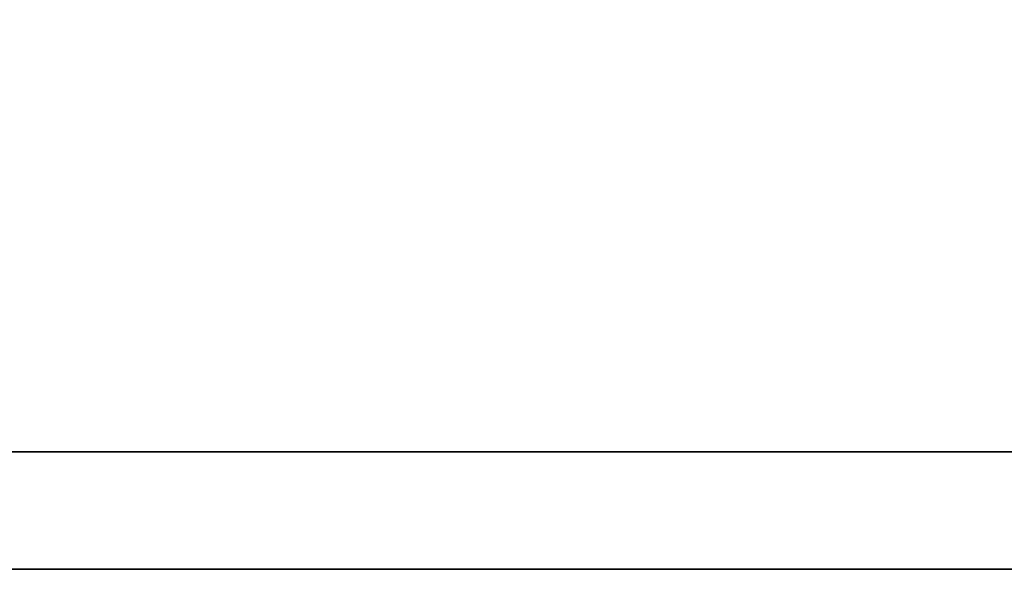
# Model space of a CAD drawing. Header units: millimetres. Extents: x 17 to 627, y 174 to 426.
# Tile 31 of 47: x 469.51 to 471.291, y 225.392 to 226.387. Entities that reach past the tile are written whole.
import ezdxf

# ---------------------------------------------------------------- set-up
doc = ezdxf.new("R2010")
doc.units = ezdxf.units.MM
doc.header["$LTSCALE"] = 10
doc.layers.add('DIM', color=4, linetype='Continuous')
doc.layers.add('layer 1', color=7, linetype='Continuous')

# ---------------------------------------------------------------- blocks, each defined once
blk = doc.blocks.new('TBI MOTION logo(完整正式版)')
at = {"layer": 'layer 1', "color": 22, "lineweight": 35}
blk.add_open_spline([(75.90875, -9.47875), (75.90875, -9.47875), (75.90875, -12.28625), (75.90875, -12.28625), (75.90875, -12.28625), (75.90875, -12.28625), (75.90875, -12.47875), (75.90875, -12.47875), (75.90875, -12.47875), (75.90875, -12.47875), (75.71625, -12.47875), (75.71625, -12.47875), (75.71625, -12.47875), (75.71625, -12.47875), (-88.32875, -12.47875), (-88.32875, -12.47875), (-88.32875, -12.47875), (-88.32875, -12.47875), (-88.32875, -13.29375), (-88.32875, -13.29375), (-88.32875, -13.29375), (-88.32875, -13.29375), (82.89125, -13.29375), (82.89125, -13.29375), (82.89125, -13.29375), (82.89125, -13.29375), (75.90875, -9.47875), (75.90875, -9.47875)], degree=3, knots=[0, 0, 0, 0, 0.1428571, 0.1428571, 0.1428571, 0.1428572, 0.2857143, 0.2857143, 0.2857143, 0.2857143, 0.4285714, 0.4285714, 0.4285714, 0.4285714, 0.5714286, 0.5714286, 0.5714286, 0.5714286, 0.7142857, 0.7142857, 0.7142857, 0.7142857, 0.8571429, 0.8571429, 0.8571429, 0.8571429, 1, 1, 1, 1], dxfattribs=at)

msp = doc.modelspace()

# ---------------------------------------------------------------- block references
at = {"layer": 'DIM', "color": 7, "xscale": 0.2606204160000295, "yscale": 0.2606204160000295, "zscale": 0.2606204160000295}
msp.add_blockref('TBI MOTION logo(完整正式版)', (464.2331, 228.8571), dxfattribs=at)

doc.saveas('drawing.dxf')
